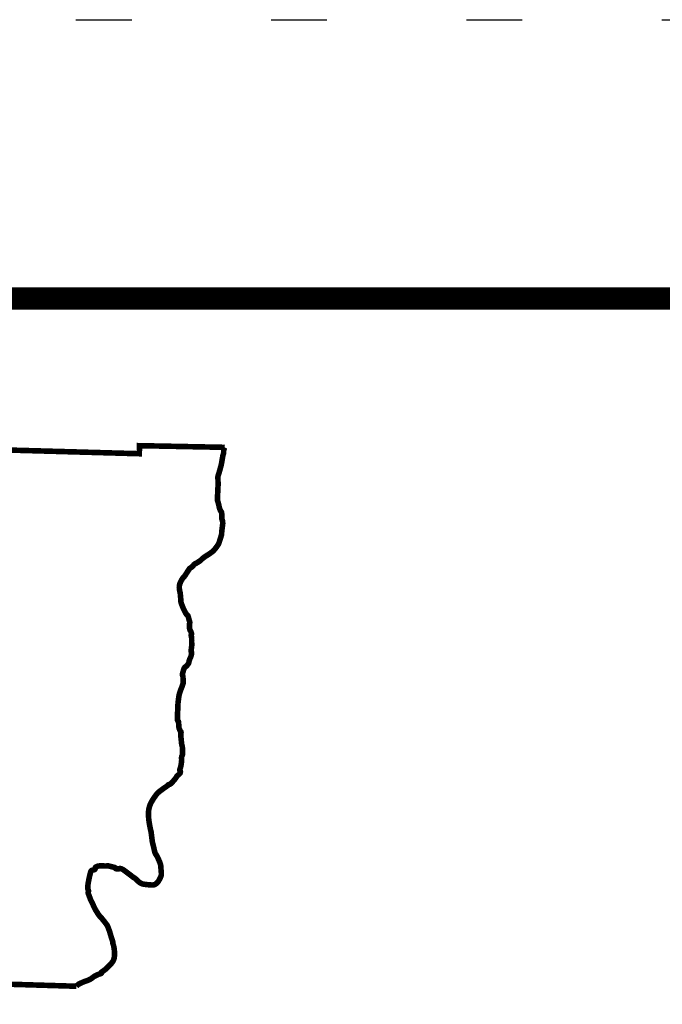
# Model space of a CAD drawing. Header units: feet. Extents: x -7.9 to 0.6, y 9.6 to 20.6.
# Tile 14 of 15: x -3.4 to -2.3, y 18.9 to 20.6. Entities that reach past the tile are written whole.
import ezdxf

# ---------------------------------------------------------------- set-up
doc = ezdxf.new("R2010")
doc.units = ezdxf.units.FT
doc.header["$MEASUREMENT"] = 0
doc.linetypes.add('DOT2', pattern=[0.125, 0, -0.125])
doc.layers.add('BORDER', color=252, linetype='CONTINUOUS', plot=False)
doc.layers.add('TEXT', color=7, linetype='CONTINUOUS')

msp = doc.modelspace()

# ---------------------------------------------------------------- linework, layer by layer
at = {"layer": 'BORDER', "color": 7, "linetype": 'DOT2', "ltscale": 2}
msp.add_lwpolyline([(-7.881461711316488, 9.64337455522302), (-7.881461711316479, 20.64337455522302), (0.6185382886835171, 20.64337455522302), (0.6185382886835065, 9.643374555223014)], close=True, dxfattribs=at)
at = {"layer": 'TEXT', "color": 7, "const_width": 0.04}
msp.add_lwpolyline([(-7.381461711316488, 10.14337455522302), (-7.381461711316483, 20.14337455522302), (0.1185382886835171, 20.14337455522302), (0.1185382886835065, 10.14337455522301)], close=True, dxfattribs=at)
at = {"layer": 'TEXT', "color": 7, "const_width": 0.01}
for points in [[(-4.328544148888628, 18.94375090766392), (-4.319586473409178, 19.89573142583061), (-4.047515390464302, 19.89833421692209), (-4.047391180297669, 19.88813515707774), (-3.217699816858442, 19.86481303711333), (-3.217630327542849, 19.87927493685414), (-3.064572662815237, 19.87624962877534)], [(-4.328544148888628, 18.94375090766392), (-4.063766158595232, 18.93976928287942), (-4.063875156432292, 18.93627776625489), (-3.800295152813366, 18.92893220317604), (-3.800481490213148, 18.92371741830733), (-3.330675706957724, 18.90955753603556)]]:
    msp.add_lwpolyline(points, dxfattribs=at)
msp.add_lwpolyline([(-3.330675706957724, 18.90955753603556, -0.02718888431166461), (-3.327597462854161, 18.91248529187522, -0.060646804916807), (-3.32600479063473, 18.91353980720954, -0.007673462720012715), (-3.320525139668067, 18.91617560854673, -0.01471798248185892), (-3.317609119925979, 18.91742075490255, -0.01568037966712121), (-3.312837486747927, 18.91912356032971, 0.02197420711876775), (-3.309447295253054, 18.92038169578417, 0.01913951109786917), (-3.30647826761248, 18.92177065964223, 0.02016338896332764), (-3.303772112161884, 18.92330636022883, 0.04690142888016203), (-3.301386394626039, 18.92512083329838, -0.04822822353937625), (-3.299061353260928, 18.92687946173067, -0.01516689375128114), (-3.296684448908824, 18.92824310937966, -0.01267871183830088), (-3.293754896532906, 18.92971348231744, -0.01366345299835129), (-3.290972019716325, 18.93093126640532, -0.02137996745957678), (-3.289142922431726, 18.93158325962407, -0.05534012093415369), (-3.288354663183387, 18.93173411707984, 0.04542802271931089), (-3.287391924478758, 18.93189870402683, 0.08734482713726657), (-3.286521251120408, 18.93230261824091, 0.07278603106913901), (-3.285683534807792, 18.93308919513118, 0.3070944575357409), (-3.285599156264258, 18.93420243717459, -0.3855972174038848), (-3.285399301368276, 18.9351141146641, -0.01655381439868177), (-3.284340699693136, 18.93581653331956, 0.01155267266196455), (-3.282814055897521, 18.93680766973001, 0.001763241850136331), (-3.279207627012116, 18.9392880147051, 0.02701566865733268), (-3.278981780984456, 18.93946329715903, 0.02543824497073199), (-3.277970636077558, 18.94043379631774, -0.007653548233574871), (-3.27472858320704, 18.94377493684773, -0.003999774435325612), (-3.271440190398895, 18.94700947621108, 0.004594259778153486), (-3.268580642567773, 18.94982889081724, 0.03183569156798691), (-3.267225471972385, 18.95137516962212, 0.01959596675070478), (-3.265294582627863, 18.95409828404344, 0.05680515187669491), (-3.263712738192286, 18.95725828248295, 0.0489541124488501), (-3.262687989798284, 18.96122521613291, 0.02175897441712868), (-3.262251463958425, 18.96512559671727, 0.02603075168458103), (-3.26219931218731, 18.96840651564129, 0.009517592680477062), (-3.262455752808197, 18.97304828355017, 0.0146512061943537), (-3.262767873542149, 18.97605243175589, 0.009365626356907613), (-3.263284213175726, 18.97943322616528, 0.01320599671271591), (-3.263758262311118, 18.98181210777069, 0.03266977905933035), (-3.264404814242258, 18.98399127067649, -0.03167024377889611), (-3.265076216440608, 18.98623772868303, -0.05311308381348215), (-3.265371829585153, 18.98866937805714, 0.07127661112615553), (-3.265658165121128, 18.99047627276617, 0.011455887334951), (-3.266353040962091, 18.99255650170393, -0.00995166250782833), (-3.267160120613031, 18.99494866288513, -0.0005933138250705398), (-3.268362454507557, 18.99877704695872, -0.001234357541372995), (-3.268933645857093, 19.00061932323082, -0.007026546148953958), (-3.269842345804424, 19.00373101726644, 0.008364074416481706), (-3.270751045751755, 19.00684271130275, 0.009437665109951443), (-3.271156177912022, 19.00806634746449, 0.00242421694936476), (-3.272845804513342, 19.01279091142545, 0.008591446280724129), (-3.274340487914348, 19.01669678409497, 0.02499812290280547), (-3.274943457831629, 19.01800238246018, 0.02959266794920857), (-3.275515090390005, 19.0189521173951, 0.009560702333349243), (-3.277507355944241, 19.02174220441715, 0.006589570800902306), (-3.280606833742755, 19.02579917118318, 0.005724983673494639), (-3.284288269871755, 19.03037950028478, 0.02541752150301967), (-3.287792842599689, 19.03422307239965, -0.04120109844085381), (-3.289881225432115, 19.03666376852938, -0.01033436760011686), (-3.291164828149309, 19.03852104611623, -0.006003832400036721), (-3.293268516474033, 19.04178821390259, -0.002576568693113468), (-3.295342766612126, 19.04513445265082, -0.005027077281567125), (-3.296379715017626, 19.04686552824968, -0.01077844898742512), (-3.29738768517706, 19.04867565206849, -0.006755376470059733), (-3.298893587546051, 19.05161817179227, -0.02619261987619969), (-3.300322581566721, 19.05493191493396, 0.02411777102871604), (-3.301859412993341, 19.05853676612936, 0.02465861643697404), (-3.303189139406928, 19.06096778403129, -0.02947397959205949), (-3.304282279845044, 19.06301277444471, -0.01328955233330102), (-3.304927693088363, 19.06451665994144, -0.003619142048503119), (-3.307109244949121, 19.07011500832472, -0.008941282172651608), (-3.308946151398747, 19.07520314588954, -0.03545079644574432), (-3.309294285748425, 19.07652402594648, -0.04772593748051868), (-3.309364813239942, 19.07729308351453, -0.02819400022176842), (-3.309286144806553, 19.0785960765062, -0.0507667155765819), (-3.309140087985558, 19.07925503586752, 0.04342886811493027), (-3.308958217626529, 19.08002222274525, 0.1694612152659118), (-3.309361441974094, 19.08212144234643, -0.1256020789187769), (-3.310136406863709, 19.08486171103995, -0.02388870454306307), (-3.310033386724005, 19.08953203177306, -0.02519084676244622), (-3.309502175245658, 19.09393033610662, -0.002566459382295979), (-3.308482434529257, 19.09967442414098, -0.005896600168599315), (-3.307996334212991, 19.10216670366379, -0.002520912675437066), (-3.307500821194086, 19.1044976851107, -0.001587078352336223), (-3.306683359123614, 19.10819360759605, -0.01449841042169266), (-3.305631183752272, 19.11231694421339, -0.01921080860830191), (-3.304629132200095, 19.11536875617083, -0.04502549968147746), (-3.304138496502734, 19.11639579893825, -0.07449772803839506), (-3.303702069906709, 19.11693068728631, -0.09184696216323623), (-3.303101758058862, 19.11730248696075, -0.02498901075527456), (-3.300658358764, 19.11811593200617, -0.03550038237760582), (-3.29968216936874, 19.11831425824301, 0.0329870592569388), (-3.298630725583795, 19.11852238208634, 0.3557891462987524), (-3.296924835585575, 19.12088288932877, -0.3014626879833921), (-3.295248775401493, 19.12375837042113, -0.02767327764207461), (-3.292900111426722, 19.12475727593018, -0.04783004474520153), (-3.291467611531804, 19.12512490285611, -0.01249913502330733), (-3.288243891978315, 19.12554842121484, -0.02937746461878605), (-3.286861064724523, 19.12561331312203, -0.005300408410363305), (-3.284146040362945, 19.12555236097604, -0.007093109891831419), (-3.282118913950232, 19.12545654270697, -0.006908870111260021), (-3.280829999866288, 19.12535938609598, 0.006687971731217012), (-3.279541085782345, 19.12526222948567, 0.02763572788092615), (-3.277975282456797, 19.125251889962, 0.02226745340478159), (-3.276040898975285, 19.12543266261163, 0.1146052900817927), (-3.275167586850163, 19.12576729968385, -0.1929302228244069), (-3.274611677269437, 19.12588751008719, -0.03935303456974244), (-3.273536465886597, 19.1256165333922, 0.01868421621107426), (-3.271300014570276, 19.12495357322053, 0.0004775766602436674), (-3.268401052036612, 19.1242137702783, 0.0009132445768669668), (-3.266883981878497, 19.12383111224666, 0.01327642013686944), (-3.265260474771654, 19.12347027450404, -0.01072946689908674), (-3.263249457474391, 19.12303404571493, -0.05988768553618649), (-3.261855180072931, 19.12251765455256, -0.05627856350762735), (-3.26053819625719, 19.1216420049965, -0.1660098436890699), (-3.26013388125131, 19.12097141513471, 0.2032058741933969), (-3.259760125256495, 19.12044174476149, 0.08873656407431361), (-3.259388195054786, 19.12029390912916, 0.02048904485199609), (-3.257689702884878, 19.12001919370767, 0.1163832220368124), (-3.253751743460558, 19.12046347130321, -0.1594694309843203), (-3.250826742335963, 19.12054478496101, -0.04568841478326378), (-3.248252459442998, 19.1195171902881, -0.04112954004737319), (-3.24563390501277, 19.11789974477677, -0.000285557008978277), (-3.241709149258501, 19.11500127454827, -0.0007061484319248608), (-3.240124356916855, 19.11382602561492, -6.62632607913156e-05), (-3.237408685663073, 19.11180563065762, -0.0001576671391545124), (-3.236267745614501, 19.11095600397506, -0.008930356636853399), (-3.233834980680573, 19.10907470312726, 0.005962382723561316), (-3.230208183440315, 19.10623547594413, 0.02780925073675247), (-3.22770824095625, 19.10453738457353, -0.02726465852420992), (-3.225156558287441, 19.10280820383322, -0.04484879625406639), (-3.223254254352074, 19.10107217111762, 0.0283415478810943), (-3.220339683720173, 19.0982306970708, 0.01974167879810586), (-3.217432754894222, 19.09589649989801, 0.02939619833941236), (-3.215335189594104, 19.09452733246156, 0.05021177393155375), (-3.212475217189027, 19.0932529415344, 0.04774406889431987), (-3.209264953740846, 19.09252349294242, 0.003357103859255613), (-3.206028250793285, 19.09212894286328, 0.004247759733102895), (-3.203465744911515, 19.09185606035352, 0.001816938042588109), (-3.200847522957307, 19.0916093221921, 0.001474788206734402), (-3.197619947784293, 19.09132658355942, 0.02012756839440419), (-3.195693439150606, 19.09124141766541, 0.01400451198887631), (-3.192923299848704, 19.09130813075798, 0.09275962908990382), (-3.19044207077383, 19.09190764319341, 0.06662153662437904), (-3.187434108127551, 19.0937730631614, 0.04602519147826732), (-3.184684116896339, 19.09649430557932, 0.04791567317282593), (-3.182576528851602, 19.09955580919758, 0.009893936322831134), (-3.180876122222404, 19.10276408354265, 0.01355109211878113), (-3.179745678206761, 19.10516233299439, 0.0136860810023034), (-3.178556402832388, 19.10808875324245, 0.05258908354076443), (-3.17834965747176, 19.1088865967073, 0.04096572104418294), (-3.178255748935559, 19.11029484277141, 0.017057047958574), (-3.178422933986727, 19.11367569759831, 0.001198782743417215), (-3.178643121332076, 19.11623213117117, -0.001280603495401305), (-3.178863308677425, 19.11878856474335, -0.005261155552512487), (-3.179124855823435, 19.1223731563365, 0.006480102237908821), (-3.179344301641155, 19.12528297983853, 0.04800448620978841), (-3.179789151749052, 19.12767106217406, 0.02192090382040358), (-3.181479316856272, 19.13270481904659, 0.01188311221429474), (-3.182867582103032, 19.13606742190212, 0.007664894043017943), (-3.185221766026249, 19.14119203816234, 0.04754836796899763), (-3.188480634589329, 19.14661649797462, -0.09830215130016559), (-3.189794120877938, 19.14940624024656, -0.003042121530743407), (-3.190475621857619, 19.15221567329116, 0.001508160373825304), (-3.191832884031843, 19.15788676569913, 0.002272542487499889), (-3.194172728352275, 19.1673468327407, -0.01633481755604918), (-3.194461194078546, 19.16867192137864, -0.01797864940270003), (-3.194697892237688, 19.17028462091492, 0.003528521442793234), (-3.1956657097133, 19.17853055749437, 0.0003317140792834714), (-3.196377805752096, 19.18421808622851, 0.001340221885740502), (-3.196558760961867, 19.18562519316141, 0.03272974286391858), (-3.197130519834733, 19.18850464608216, -0.01590694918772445), (-3.198504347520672, 19.19438163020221, -0.006710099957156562), (-3.199255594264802, 19.19840914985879, -0.004071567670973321), (-3.200350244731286, 19.20507161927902, -0.02084414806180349), (-3.201033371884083, 19.21109012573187, -0.01570845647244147), (-3.201354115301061, 19.21911967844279, -0.03147881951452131), (-3.20104201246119, 19.22484834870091, -0.03427537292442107), (-3.200068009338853, 19.23002759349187, -0.03022729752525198), (-3.198458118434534, 19.23497074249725, -0.03082174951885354), (-3.196300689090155, 19.23959041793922, -0.01365310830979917), (-3.194054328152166, 19.2434611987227, -0.01130013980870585), (-3.191110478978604, 19.24799649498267, -0.01822583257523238), (-3.186214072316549, 19.25464494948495, -0.0447448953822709), (-3.18389155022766, 19.25708529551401, -0.01658173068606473), (-3.181255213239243, 19.25925028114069, -0.006726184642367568), (-3.174515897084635, 19.26427772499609, -0.01264200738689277), (-3.169782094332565, 19.2675315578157, 0.02677283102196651), (-3.167589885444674, 19.26913141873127, 0.0564739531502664), (-3.167066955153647, 19.26966641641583, -0.03917712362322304), (-3.166341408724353, 19.27046185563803, -0.1501642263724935), (-3.16417890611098, 19.27151957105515, 0.138713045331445), (-3.161820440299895, 19.2726082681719, 0.02433702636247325), (-3.159480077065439, 19.27481845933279, 0.01588725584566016), (-3.156179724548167, 19.2784800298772, 0.004972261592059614), (-3.153412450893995, 19.28182037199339, 0.009203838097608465), (-3.151969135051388, 19.28366671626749, 0.06001587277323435), (-3.150734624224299, 19.28579708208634, -0.08561951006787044), (-3.149790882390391, 19.2872497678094, -0.06696083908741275), (-3.148735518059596, 19.28812101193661, 0.04266933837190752), (-3.147019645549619, 19.28940305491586, 0.01643457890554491), (-3.145799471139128, 19.2905623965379, 0.02273453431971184), (-3.144985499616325, 19.2914671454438, 0.0877229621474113), (-3.144536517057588, 19.29226574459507, 0.04876438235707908), (-3.144147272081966, 19.29385825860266, 0.2120539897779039), (-3.144716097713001, 19.29586932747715, -0.2199627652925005), (-3.14523680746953, 19.29782251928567, -0.06060104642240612), (-3.144602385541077, 19.29992129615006, 0.05049502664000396), (-3.143791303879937, 19.30242146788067, 0.01465401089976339), (-3.142629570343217, 19.30868163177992, 0.01751279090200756), (-3.141996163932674, 19.31397203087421, 0.04070423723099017), (-3.141985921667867, 19.31766325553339, -0.0495960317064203), (-3.141923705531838, 19.32069450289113, -0.09582448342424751), (-3.141018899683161, 19.32351235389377, 0.1231040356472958), (-3.140430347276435, 19.32575372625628, 0.003746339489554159), (-3.140421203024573, 19.32787026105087, -0.003374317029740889), (-3.140412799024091, 19.33022014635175, -0.00237103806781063), (-3.140361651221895, 19.3336145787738, 0.005253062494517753), (-3.140347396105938, 19.33514684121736, 0.02564511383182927), (-3.14039452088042, 19.33604393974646, 0.00909880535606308), (-3.140702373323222, 19.33855566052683, 0.03234913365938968), (-3.141438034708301, 19.34209684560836, -0.03886627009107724), (-3.14201218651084, 19.34505333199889, -0.005632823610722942), (-3.142303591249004, 19.34787651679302, 0.004278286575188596), (-3.142677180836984, 19.35159451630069, 0.003884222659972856), (-3.143066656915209, 19.35492338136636, -0.004621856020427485), (-3.143389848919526, 19.35772147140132, -0.02247397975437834), (-3.143465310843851, 19.35896086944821, -0.008176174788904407), (-3.143463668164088, 19.36237243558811, -0.08609120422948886), (-3.143127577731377, 19.36413335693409, 0.1257314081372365), (-3.142991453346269, 19.36536358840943, 0.1625649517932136), (-3.143548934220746, 19.36648243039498, -0.08935092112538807), (-3.144821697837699, 19.36831774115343, -0.02028318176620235), (-3.146385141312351, 19.37214787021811, -0.06151687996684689), (-3.146689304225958, 19.37348226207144, -0.009182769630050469), (-3.146884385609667, 19.37583098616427, 0.005712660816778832), (-3.14717174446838, 19.37960831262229, 0.002096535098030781), (-3.147396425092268, 19.38205572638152, 0.003018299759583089), (-3.147569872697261, 19.38375404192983, 0.1962386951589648), (-3.148596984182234, 19.38565504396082, -0.2134135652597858), (-3.149489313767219, 19.38744528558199, -0.04589158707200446), (-3.149373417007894, 19.38976883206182, 0.0342212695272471), (-3.149145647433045, 19.39287739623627, 0.009733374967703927), (-3.149225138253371, 19.39826948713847, -0.02076857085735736), (-3.14920662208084, 19.40079759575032, -0.008390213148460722), (-3.149042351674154, 19.40329678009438, 0.006439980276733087), (-3.148815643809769, 19.40655184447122, 0.0131690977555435), (-3.148630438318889, 19.41265853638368, -0.01911450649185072), (-3.148452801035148, 19.41686478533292, -0.008961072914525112), (-3.148212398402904, 19.41930118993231, -0.003329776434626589), (-3.147404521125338, 19.42583969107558, -0.004058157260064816), (-3.146723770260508, 19.43075177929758, -0.01639125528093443), (-3.146505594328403, 19.43196031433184, -0.01979384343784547), (-3.146149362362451, 19.4333498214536, -0.009075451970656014), (-3.145199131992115, 19.43632957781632, -0.003025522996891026), (-3.143700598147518, 19.44066347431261, -0.006948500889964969), (-3.143010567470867, 19.4425372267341, -0.002765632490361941), (-3.142498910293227, 19.44384753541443, 0.0008444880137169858), (-3.141987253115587, 19.44515784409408, 0.005211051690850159), (-3.140674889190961, 19.44864267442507, 0.006616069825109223), (-3.139706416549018, 19.45141117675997, 0.03706782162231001), (-3.139177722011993, 19.45348882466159, 0.0480715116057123), (-3.139047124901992, 19.45513833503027, 0.007704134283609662), (-3.139110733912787, 19.45709674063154, 0.003538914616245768), (-3.139345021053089, 19.46135575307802, 0.0007238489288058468), (-3.139409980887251, 19.462377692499, 0.0004484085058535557), (-3.139518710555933, 19.46402711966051, 0.07830658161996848), (-3.140380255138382, 19.46782602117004, -0.1581455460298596), (-3.14050909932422, 19.469786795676, -0.01792958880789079), (-3.140191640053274, 19.47087466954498, 0.008543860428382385), (-3.139482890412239, 19.47314414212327, 0.006412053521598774), (-3.138517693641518, 19.47659419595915, -0.01021379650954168), (-3.137895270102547, 19.47875555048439, -0.05515525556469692), (-3.137389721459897, 19.47991548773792, -0.03827769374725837), (-3.136365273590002, 19.48142022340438, -0.08448295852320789), (-3.135084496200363, 19.4825617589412, 0.05773132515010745), (-3.133131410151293, 19.48412424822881, 0.03488079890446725), (-3.130836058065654, 19.48678943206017, 0.04989883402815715), (-3.12956708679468, 19.48889905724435, 0.08159689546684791), (-3.128635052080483, 19.49215273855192, -0.07218285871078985), (-3.127651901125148, 19.49584452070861, -0.01907009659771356), (-3.126511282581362, 19.49825159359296, 0.02748976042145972), (-3.1257479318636, 19.49993515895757, 0.01748914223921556), (-3.12520188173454, 19.50149995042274, 0.01189050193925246), (-3.124535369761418, 19.50384432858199, 0.03769393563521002), (-3.124138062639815, 19.50605452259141, 0.04279824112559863), (-3.124104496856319, 19.50803284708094, 0.1478845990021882), (-3.124678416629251, 19.50954738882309, -0.1943164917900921), (-3.125014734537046, 19.51075315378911, -0.002644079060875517), (-3.124738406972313, 19.5131015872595, 0.001533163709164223), (-3.12425285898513, 19.5171505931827, 0.0001674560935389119), (-3.123716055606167, 19.52175957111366, 0.002445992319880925), (-3.12368095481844, 19.52207529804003, 0.05839852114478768), (-3.123696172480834, 19.52347951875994, -0.02880412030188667), (-3.123894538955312, 19.52631239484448, -0.008122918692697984), (-3.123884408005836, 19.52889094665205, 0.00933587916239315), (-3.123874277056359, 19.53146949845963, 0.009851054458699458), (-3.123920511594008, 19.53281128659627, 0.005039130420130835), (-3.124088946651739, 19.53543032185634, 0.06383576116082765), (-3.124442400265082, 19.53715798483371, -0.06208570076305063), (-3.12481192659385, 19.53893267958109, -0.1555805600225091), (-3.124491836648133, 19.54031586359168, 0.1625005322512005), (-3.124202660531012, 19.54164701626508, 0.03914571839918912), (-3.124404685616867, 19.54271753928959, 0.01926598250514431), (-3.125065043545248, 19.54482759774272, 0.05133797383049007), (-3.126361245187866, 19.54754965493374, -0.06395092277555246), (-3.127347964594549, 19.54976351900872, -0.05009711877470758), (-3.127791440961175, 19.55205175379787, -0.02355055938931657), (-3.128010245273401, 19.55699538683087, -0.06442262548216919), (-3.127467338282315, 19.56109921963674, 0.1339490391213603), (-3.127479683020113, 19.56311745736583, 0.0001374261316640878), (-3.127728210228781, 19.56400609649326, 3.498309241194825e-05), (-3.128705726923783, 19.56749667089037, 5.864013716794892e-05), (-3.130120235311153, 19.57254404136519, 0.0003130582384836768), (-3.130385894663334, 19.57348928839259, 0.1758996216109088), (-3.131371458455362, 19.5748615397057, -0.09960761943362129), (-3.133411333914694, 19.57695464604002, -0.007683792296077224), (-3.135116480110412, 19.57968292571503, -0.01676697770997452), (-3.13583600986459, 19.58097019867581, -0.005871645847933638), (-3.13716501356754, 19.58362308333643, -0.006045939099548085), (-3.138393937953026, 19.58622952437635, -0.006159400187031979), (-3.13922006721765, 19.58809862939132, -0.002977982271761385), (-3.140857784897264, 19.59199498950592, -0.01853269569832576), (-3.142723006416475, 19.59702834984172, -0.04495710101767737), (-3.143223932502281, 19.59918750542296, -0.02965472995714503), (-3.143444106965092, 19.60197502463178, 0.01770459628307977), (-3.143701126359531, 19.60664887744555, 0.002412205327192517), (-3.144160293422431, 19.61145923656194, 0.004294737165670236), (-3.144454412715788, 19.61415738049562, 0.03033823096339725), (-3.14493372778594, 19.61682431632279, -0.01960954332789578), (-3.145763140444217, 19.62093132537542, -0.03483880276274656), (-3.14614179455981, 19.62510824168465, -0.04443484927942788), (-3.145918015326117, 19.62839143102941, -0.05264676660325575), (-3.144974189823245, 19.63191014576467, -0.03274244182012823), (-3.142521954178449, 19.63721897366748, -0.006895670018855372), (-3.141004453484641, 19.63991938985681, -0.0185355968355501), (-3.140389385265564, 19.6408942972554, -0.0550626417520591), (-3.138023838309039, 19.64364693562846, 0.06063351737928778), (-3.135902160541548, 19.64617198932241, 0.004094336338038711), (-3.134504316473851, 19.64835522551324, -0.002517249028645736), (-3.132241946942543, 19.65191339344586, -0.002666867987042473), (-3.129149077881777, 19.65666813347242, -0.007271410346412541), (-3.127980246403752, 19.65838917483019, -0.1220244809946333), (-3.126248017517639, 19.65989872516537, 0.0679612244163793), (-3.12290003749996, 19.66223710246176, 0.05840064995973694), (-3.120474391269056, 19.66506641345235, -0.09344339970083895), (-3.118830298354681, 19.66673364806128, -0.04410508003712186), (-3.116801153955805, 19.66788977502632, 0.03269040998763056), (-3.114031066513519, 19.66938547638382, 0.008986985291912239), (-3.109818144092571, 19.67213616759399, 0.02032325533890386), (-3.108029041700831, 19.67346001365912, 0.03893076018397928), (-3.106203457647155, 19.67517957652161, -0.03916136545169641), (-3.104377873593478, 19.67689913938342, -0.01218295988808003), (-3.101466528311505, 19.67912549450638, -0.01170274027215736), (-3.098328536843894, 19.68129581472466, -0.009097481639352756), (-3.095791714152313, 19.68289861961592, 0.007941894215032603), (-3.092881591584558, 19.68472788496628, 0.0115808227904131), (-3.090524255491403, 19.68634138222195, 0.008333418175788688), (-3.087340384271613, 19.68871214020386, 0.04082256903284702), (-3.08468488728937, 19.69112863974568, 0.02220157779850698), (-3.080404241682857, 19.69614438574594, 0.02813461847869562), (-3.076414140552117, 19.7019042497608, 0.05512732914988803), (-3.074889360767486, 19.70514778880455, 0.005017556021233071), (-3.073860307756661, 19.70826074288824, 0.003509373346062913), (-3.072465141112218, 19.71273590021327, 0.002576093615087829), (-3.070641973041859, 19.71884460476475, 0.02143079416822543), (-3.070458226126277, 19.71958891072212, 0.04211088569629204), (-3.070179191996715, 19.72200451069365, -0.0220403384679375), (-3.069831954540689, 19.72663153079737, -0.0003450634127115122), (-3.069294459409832, 19.7311015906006, -0.0004535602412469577), (-3.068880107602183, 19.73450170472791, -0.003055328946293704), (-3.068595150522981, 19.73671080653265, 0.003074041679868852), (-3.068310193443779, 19.73891990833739, 0.04622665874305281), (-3.0682642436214, 19.74046407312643, 0.02153659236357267), (-3.068613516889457, 19.7437559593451, 0.07433117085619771), (-3.069402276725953, 19.74633167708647, -0.09116267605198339), (-3.069976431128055, 19.74845803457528, -0.03858463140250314), (-3.069986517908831, 19.75057058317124, 0.02451884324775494), (-3.069909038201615, 19.75389123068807, 0.01372972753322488), (-3.070122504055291, 19.75790320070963, 0.03832900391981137), (-3.070348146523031, 19.75932641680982, 0.1198530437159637), (-3.071281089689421, 19.76115206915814, -0.08659486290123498), (-3.072725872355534, 19.76357201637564, -0.01057672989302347), (-3.073887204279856, 19.7668104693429, -0.01812914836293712), (-3.074455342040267, 19.76873599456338, -0.0164307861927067), (-3.07508582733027, 19.77158484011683, 0.01300915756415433), (-3.075857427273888, 19.77518798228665, 0.03536063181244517), (-3.076999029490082, 19.77878064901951, -0.05580901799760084), (-3.077630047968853, 19.78108887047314, -0.03643615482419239), (-3.077811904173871, 19.78328776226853, -0.01756715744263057), (-3.077695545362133, 19.78785793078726, -0.003901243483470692), (-3.077394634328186, 19.79225111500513, 0.00751497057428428), (-3.077254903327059, 19.79453290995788, 0.0008077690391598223), (-3.077052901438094, 19.79906767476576, -0.000521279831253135), (-3.076850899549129, 19.80360243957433, -0.001750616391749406), (-3.076675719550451, 19.80717033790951, 0.003696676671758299), (-3.076500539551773, 19.810738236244, 0.02913733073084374), (-3.076532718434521, 19.81267748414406, -0.01124530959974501), (-3.076795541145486, 19.81769238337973, -0.01011691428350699), (-3.076851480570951, 19.82349645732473, -0.05304064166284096), (-3.076722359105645, 19.82459903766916, -0.03579146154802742), (-3.076247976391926, 19.82616519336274, 0.02118939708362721), (-3.075370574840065, 19.82878393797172, 0.0009954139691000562), (-3.073930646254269, 19.83381171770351, 0.001658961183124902), (-3.073082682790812, 19.83683304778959, 0.003276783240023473), (-3.071532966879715, 19.84257190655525, 0.009095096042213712), (-3.071025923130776, 19.84465283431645, 0.00905758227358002), (-3.070587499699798, 19.84678604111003, 0.002443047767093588), (-3.069144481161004, 19.85472957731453, 0.002868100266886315), (-3.068673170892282, 19.85749050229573, -0.002647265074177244), (-3.06820186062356, 19.86025142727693, -0.03309180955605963), (-3.067545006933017, 19.86292940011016, 0.02712489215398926), (-3.06670506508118, 19.86618551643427, 0.05682964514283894), (-3.066559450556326, 19.86790097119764, -0.03083123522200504), (-3.066455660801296, 19.87106544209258, -0.06357875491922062), (-3.065988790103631, 19.87313943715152, -0.03945296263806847), (-3.064572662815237, 19.87624962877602)], format="xyb", dxfattribs=at)

doc.saveas('drawing.dxf')
